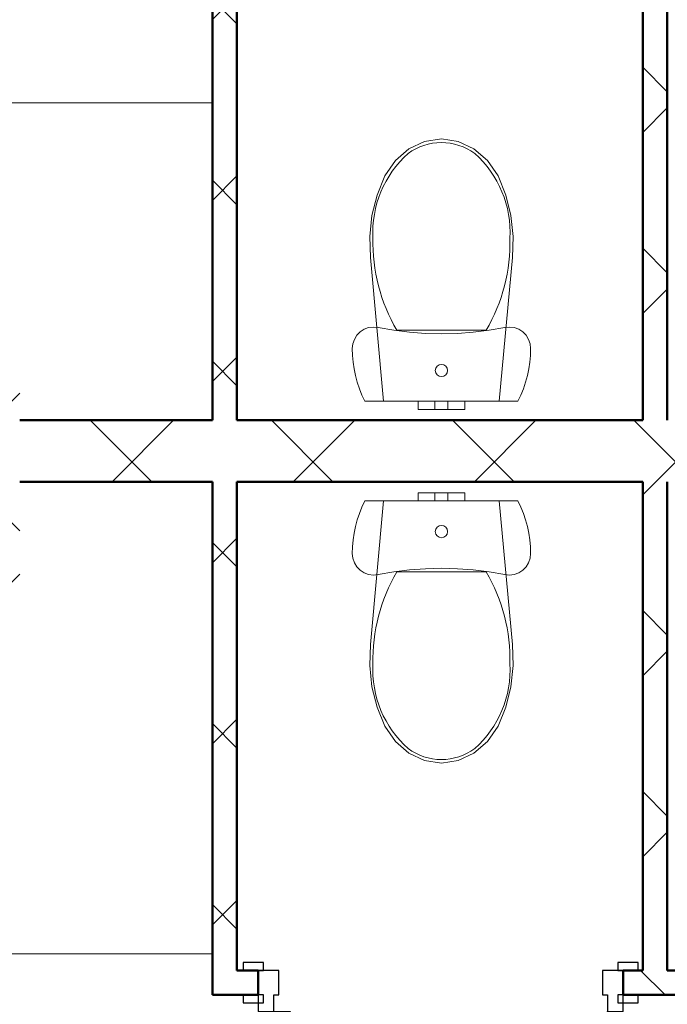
# Model space of a CAD drawing. Header units: millimetres. Extents: x 2215 to 12087, y 6991 to 11359.
# Tile 3 of 26: x 3169 to 3327, y 8002 to 8242. Entities that reach past the tile are written whole.
import ezdxf

# ---------------------------------------------------------------- set-up
doc = ezdxf.new("R2010")
doc.units = ezdxf.units.MM
for name, color, linetype in [('2D - Ogólne', 7, 'Continuous'), ('Drzwi Archicad', 7, 'Continuous'), ('Konstrukcja - Ściany zew', 7, 'Continuous')]:
    doc.layers.add(name, color=color, linetype=linetype)
doc.layers.add('A_sanitarka', color=140, linetype='Continuous', lineweight=13)
doc.layers.add('A_ściany istniejące hatch', color=82, linetype='Continuous', lineweight=9)

# ---------------------------------------------------------------- blocks, each defined once
blk = doc.blocks.new('Ściana_24_1', base_point=(-11072.26123587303, -547.6024557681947))
at = {"layer": 'Konstrukcja - Ściany zew', "color": 7, "linetype": 'Continuous', "lineweight": 50, "flags": 128}
for points in [[(-17002.26123587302, -397.6024557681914), (-17472.26123587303, -397.6024557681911)], [(-15952.26123587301, -397.6024557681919), (-16942.26123587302, -397.6024557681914)], [(-17472.26123587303, -547.6024557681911), (-17002.26123587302, -547.6024557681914)], [(-16942.26123587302, -547.6024557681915), (-15952.26123587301, -547.602455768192)]]:
    blk.add_lwpolyline(points, dxfattribs=at)
blk = doc.blocks.new('Ściana_120_1', base_point=(-15952.26123587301, 1252.197544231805))
at = {"layer": 'Konstrukcja - Ściany zew', "color": 7, "linetype": 'Continuous', "lineweight": 50, "flags": 128}
for points in [[(-15952.26123587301, 1252.197544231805), (-15952.26123587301, -397.6024557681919)], [(-15892.26123587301, -397.6024557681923), (-15892.26123587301, 1252.197544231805)]]:
    blk.add_lwpolyline(points, dxfattribs=at)
blk = doc.blocks.new('Ściana_125_1', base_point=(-17002.26123587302, 1252.197544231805))
at = {"layer": 'Konstrukcja - Ściany zew', "color": 7, "linetype": 'Continuous', "lineweight": 50, "flags": 128}
for points in [[(-17002.26123587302, 1252.197544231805), (-17002.26123587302, -397.6024557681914)], [(-16942.26123587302, -397.6024557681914), (-16942.26123587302, 1252.197544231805)]]:
    blk.add_lwpolyline(points, dxfattribs=at)
blk = doc.blocks.new('Ściana_127_1', base_point=(-15952.26123587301, -1740.000000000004))
at = {"layer": 'Konstrukcja - Ściany zew', "color": 7, "linetype": 'Continuous', "lineweight": 50, "flags": 128}
for points in [[(-15952.26123587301, -297.6024557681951), (-15952.26123587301, -397.6024557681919)], [(-15892.26123587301, -397.6024557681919), (-15892.26123587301, -297.6024557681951)], [(-15952.26123587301, -547.6024557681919), (-15952.26123587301, -1740.000000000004)], [(-15892.26123587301, -1740.000000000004), (-15892.26123587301, -547.602455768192)]]:
    blk.add_lwpolyline(points, dxfattribs=at)
blk = doc.blocks.new('Drzwi metalowe 27_23')
at = {"layer": 'Drzwi Archicad', "color": 7, "linetype": 'Continuous', "lineweight": 25}
for p, q in [((366.9999999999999, 0), (366.9999999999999, 814)), ((366.9999999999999, 814), (406.9999999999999, 814)), ((406.9999999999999, 814), (406.9999999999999, 0)), ((-407, 0), (-445, 0)), ((-445, 0), (-445, -100)), ((-407, -40), (-407, 0)), ((406.9999999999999, 0), (366.9999999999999, 0)), ((445, 0), (407, 0)), ((407, 0), (407, -40)), ((445, -100), (445, 0)), ((-432, -21), (-482, -21)), ((-482, -21), (-482, -40.00000000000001)), ((-432, -40.00000000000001), (-432, -21)), ((482, -21), (432, -21)), ((432, -21), (432, -40.00000000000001)), ((482, -40.00000000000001), (482, -21)), ((-482, -40.00000000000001), (-432, -40.00000000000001)), ((-395, -40), (-407, -40)), ((-395, -100), (-395, -40)), ((407, -40), (395, -40)), ((395, -40), (395, -100)), ((432, -40.00000000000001), (482, -40.00000000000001)), ((-432, -100), (-482, -100)), ((-482, -100), (-482, -119)), ((-482, -119), (-432, -119)), ((-445, -100), (-395, -100)), ((-432, -119), (-432, -100)), ((395, -100), (445, -100)), ((482, -100), (432, -100)), ((432, -100), (432, -119)), ((432, -119), (482, -119)), ((482, -119), (482, -100))]:
    blk.add_line(p, q, dxfattribs=at)
at = {"layer": 'Drzwi Archicad', "color": 7, "linetype": 'Continuous', "lineweight": 50}
for p, q in [((-445, -40.00000000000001), (-482, -40.00000000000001)), ((-445, -40.00000000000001), (-482, -40.00000000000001)), ((-445, -100), (-445, -40.00000000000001)), ((-445, -100), (-445, -40.00000000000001)), ((445, -100), (445, -40.00000000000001)), ((445, -100), (445, -40.00000000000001)), ((445, -40.00000000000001), (482, -40.00000000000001)), ((445, -40.00000000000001), (482, -40.00000000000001)), ((-445, -100), (-482, -100)), ((-445, -100), (-482, -100)), ((445, -100), (482, -100)), ((445, -100), (482, -100))]:
    blk.add_line(p, q, dxfattribs=at)
at = {"layer": 'Drzwi Archicad', "color": 7, "linetype": 'Continuous', "lineweight": 25}
blk.add_arc((406.9999999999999, 0), 814, 90, 180, dxfattribs=at)
blk = doc.blocks.new('Ściana_131_1', base_point=(-17002.26123587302, -1740.000000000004))
at = {"layer": 'Konstrukcja - Ściany zew', "color": 7, "linetype": 'Continuous', "lineweight": 50}
for p, q in [((-16890.15402880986, -1740.000000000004), (-16927.15402880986, -1740.000000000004)), ((-16890.15402880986, -1740.000000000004), (-16890.15402880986, -1800.000000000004)), ((-16000.15402880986, -1740.000000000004), (-15963.15402880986, -1740.000000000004)), ((-16000.15402880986, -1740.000000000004), (-16000.15402880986, -1800.000000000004)), ((-16890.15402880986, -1800.000000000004), (-16927.15402880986, -1800.000000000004)), ((-16000.15402880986, -1800.000000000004), (-15963.15402880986, -1800.000000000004))]:
    blk.add_line(p, q, dxfattribs=at)
at = {"layer": 'Konstrukcja - Ściany zew', "color": 7, "linetype": 'Continuous', "lineweight": 50, "flags": 128}
for points in [[(-17002.26123587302, -1800.000000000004), (-17002.26123587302, -1740.000000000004)], [(-16890.15402415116, -1740.000000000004), (-16942.26123587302, -1740.000000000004)], [(-15952.26123587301, -1740.000000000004), (-16000.15401819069, -1740.000000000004)], [(-15847.14263071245, -1740.000000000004), (-15892.26123587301, -1740.000000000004)], [(-17002.26123587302, -1800.000000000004), (-16890.15404233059, -1800.000000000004)], [(-16000.15404844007, -1800.000000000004), (-15847.14264904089, -1800.000000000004)]]:
    blk.add_lwpolyline(points, dxfattribs=at)
at = {"layer": 'Drzwi Archicad', "color": 21, "linetype": 'Continuous', "lineweight": 13, "true_color": 0xff9955, "zscale": 1000, "rotation": 180}
blk.add_blockref('Drzwi metalowe 27_23', (-16445.15402880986, -1840.000000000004), dxfattribs=at)
blk = doc.blocks.new('Ściana_132_1', base_point=(-17002.26123587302, -1740.000000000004))
at = {"layer": 'Konstrukcja - Ściany zew', "color": 7, "linetype": 'Continuous', "lineweight": 50, "flags": 128}
for points in [[(-17002.26123587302, -297.6024557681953), (-17002.26123587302, -397.6024557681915)], [(-16942.26123587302, -397.6024557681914), (-16942.26123587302, -297.6024557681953)], [(-17002.26123587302, -547.6024557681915), (-17002.26123587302, -1740.000000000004)], [(-16942.26123587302, -1740.000000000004), (-16942.26123587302, -547.6024557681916)]]:
    blk.add_lwpolyline(points, dxfattribs=at)
blk = doc.blocks.new('WC 27')
for p, q in [((-57.00000000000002, 19.99999999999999), (-40.30508652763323, 19.99999999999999)), ((-57.00000000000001, -1.396097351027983e-14), (-57.00000000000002, 19.99999999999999)), ((-40.30508652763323, 19.99999999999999), (-16, 19.99999999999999)), ((-16.00000000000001, 20), (-11.31370849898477, 20)), ((-16, -3.918869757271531e-15), (-16.00000000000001, 20)), ((-11.31370849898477, 20), (-5.204170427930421e-15, 20)), ((-5.204170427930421e-15, 20), (11.31370849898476, 20)), ((0, -9.797174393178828e-16), (11.31370849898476, 2.078294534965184e-15)), ((11.31370849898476, 20), (16, 20)), ((11.31370849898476, 2.078294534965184e-15), (16, 3.918869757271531e-15)), ((16, 3.918869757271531e-15), (16, 20)), ((16, 20), (40.30508652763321, 20.00000000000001)), ((16, 8.344386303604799e-16), (40.30508652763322, 7.403924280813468e-15)), ((40.30508652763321, 20.00000000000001), (57.00000000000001, 20.00000000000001)), ((40.30508652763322, 7.403924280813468e-15), (57.00000000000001, 1.396097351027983e-14)), ((57.00000000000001, 1.396097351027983e-14), (57.00000000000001, 20.00000000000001)), ((-57.00000000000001, -1.396097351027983e-14), (-40.30508652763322, -1.233987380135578e-14)), ((-40.30508652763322, -1.233987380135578e-14), (-16, -7.003300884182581e-15)), ((-16, -3.918869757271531e-15), (-11.31370849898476, -3.463824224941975e-15)), ((-11.31370849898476, -3.463824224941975e-15), (0, -9.797174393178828e-16)), ((0, -173.043128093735), (-108.9414490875, -173.043128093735)), ((108.94192722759, -173.0439845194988), (0, -173.043128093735))]:
    blk.add_line(p, q)
at = {"flags": 128}
for points in [[(-186.7682631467, 0), (-193.8693581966, -15.0746413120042), (-200.0738475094, -30.5397014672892), (-205.3603698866, -46.34193640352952), (-209.7107245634, -62.42694121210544), (-213.1099338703, -78.73933744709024), (-215.5462948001, -95.22296378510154), (-217.0114192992, -111.8210693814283), (-217.5002631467, -128.4765092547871), (-216.2173727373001, -140.0108815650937), (-212.4322594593, -150.9820926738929), (-206.3296959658, -160.8545761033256), (-198.2075826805, -169.1464004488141), (-188.4624056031, -175.4527951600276), (-177.5698815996, -179.4659096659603), (-166.0617359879, -180.989841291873), (-154.4997460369, -179.9501983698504), (-116.2154201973, -173.1684674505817), (-77.63938685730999, -168.3121815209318), (-38.86847430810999, -165.3935301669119), (0, -164.4198393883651), (38.86847430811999, -165.3935301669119), (77.63938685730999, -168.3121815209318), (116.2154201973, -173.1684674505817), (154.4997460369, -179.9501983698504), (166.0617359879, -180.989841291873), (177.5698815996, -179.4659096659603), (188.4624056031, -175.4527951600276), (198.2075826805, -169.1464004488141), (206.3296959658, -160.8545761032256), (212.4322594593, -150.9820926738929), (216.2173727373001, -140.0108815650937), (217.5002631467, -128.4765092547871), (217.0114192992, -111.8210693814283), (215.5462948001, -95.22296378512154), (213.1099338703, -78.73933744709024), (209.7107245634, -62.42694121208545), (205.3603698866, -46.34193640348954), (200.0738475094, -30.53970146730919), (193.8693581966, -15.0746413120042), (186.7682631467, 0)], [(-169.4236422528, -453.4253930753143), (-157.0185212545, -503.1720699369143), (-137.9976229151, -550.1101050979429), (-112.3998459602, -587.3056767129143), (-79.35704269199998, -615.8237892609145), (-41.04853310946, -633.7835462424), (0, -640.0005631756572), (41.04853310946, -633.7835462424), (79.35704269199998, -615.8237892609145), (112.3998459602, -587.3056767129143), (137.9976229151, -550.1101050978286), (157.0185212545, -503.1720699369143), (169.4236422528, -453.4253930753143), (174.911377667, -402.0795756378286), (173.3483030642, -350.3829989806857), (140.9747959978, 0), (-140.9747959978, 0), (-173.3483030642, -350.3829989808), (-174.911377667, -402.0795756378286)]]:
    blk.add_lwpolyline(points, close=True, dxfattribs=at)
blk.add_ellipse((0, -74.97928748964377), major_axis=(15.00000000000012, 0), ratio=0.9997238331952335)
for centre, major_axis, ratio, start_param, end_param in [((258.0954531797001, -387.9368792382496), (2.605531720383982e-14, 425.5156216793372), 0.999376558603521, 1.04139159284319, 1.594412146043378), ((-258.0954531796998, -387.9368792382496), (2.605531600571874e-14, 425.515602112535), 0.999376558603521, 4.688770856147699, 5.241791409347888), ((89.46048916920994, -412.3034721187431), (1.574013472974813e-14, 257.0559077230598), 0.999376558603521, 1.515065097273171, 2.415653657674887), ((-89.46048916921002, -412.3034721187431), (1.574012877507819e-14, 257.0558104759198), 0.999376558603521, 3.867527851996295, 4.76811641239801), ((0.8128152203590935, -492.7552085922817), (8.48730025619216e-15, 138.6081319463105), 0.9993765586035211, 2.509088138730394, 3.135731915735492), ((-0.8118348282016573, -492.7582364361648), (8.487114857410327e-15, 138.6051041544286), 0.9993765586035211, 3.147453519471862, 3.774097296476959)]:
    blk.add_ellipse(centre, major_axis=major_axis, ratio=ratio, start_param=start_param, end_param=end_param)

msp = doc.modelspace()

# ---------------------------------------------------------------- hatches: boundary and pattern name
at = {"layer": 'A_ściany istniejące hatch', "lineweight": 13, "true_color": 0x000000}
h = msp.add_hatch(dxfattribs=at)
h.set_pattern_fill('NET', color=18, scale=250, angle=45)
h.set_pattern_definition([(45, (37623.19275181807, 4864.106082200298), (-22.09708691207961, 22.09708691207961), []), (135, (37623.19275181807, 4864.106082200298), (-22.09708691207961, -22.09708691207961), [])])
h.paths.add_polyline_path([(5636.561703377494, 10020.42952679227), (5678.561703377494, 10020.42952397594), (5678.561703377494, 9758.429524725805), (5888.561703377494, 9758.429524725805), (5888.561703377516, 9716.429524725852), (5636.561703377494, 9716.429524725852)], flags=16)
h.paths.add_polyline_path([(6230.563354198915, 9744.429524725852), (6230.563354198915, 9684.429524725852), (6110.561703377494, 9684.429524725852), (6110.561703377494, 9524.429524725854), (6050.561703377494, 9524.429524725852), (6050.561703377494, 9716.429524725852), (6008.561703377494, 9716.429524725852), (6008.561703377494, 9758.429524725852), (6012.561703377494, 9758.429524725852), (6012.561703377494, 10417.42952472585), (5678.561703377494, 10417.42952472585), (5678.561703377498, 10371.42952472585), (5636.561703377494, 10371.42952472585), (5636.561703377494, 10461.42952472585), (6094.561703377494, 10461.42952472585), (6094.561700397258, 10417.42952472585), (6056.561703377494, 10417.42952472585), (6056.561703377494, 9744.429524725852)], flags=17)
h.paths.add_polyline_path([(6834.561703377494, 9744.429524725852), (6976.561703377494, 9744.429524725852), (6976.561703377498, 9806.429524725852), (7020.561703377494, 9806.429524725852), (7020.561703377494, 9521.429527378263), (6960.561703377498, 9521.429527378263), (6960.561703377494, 9684.429524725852), (6834.561703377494, 9684.429524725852)], flags=17)
h.paths.add_polyline_path([(6877.561703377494, 8864.429524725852), (6960.561703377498, 8864.429524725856), (6960.561703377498, 8979.429527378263), (7020.561703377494, 8979.429527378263), (7020.561703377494, 8806.429524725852), (6960.561703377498, 8806.429524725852), (6960.561703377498, 8839.429524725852), (6877.561703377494, 8839.429524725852)], flags=17)
h.paths.add_polyline_path([(6520.561703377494, 9434.429524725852), (6550.561703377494, 9434.429524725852), (6550.561703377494, 9404.429524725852), (6520.561703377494, 9404.429524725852)], flags=17)
h.paths.add_polyline_path([(6520.561703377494, 9140.429524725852), (6550.561703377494, 9140.429524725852), (6550.561703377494, 9170.429524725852), (6520.561703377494, 9170.429524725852)], flags=17)
h.paths.add_polyline_path([(6032.561703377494, 7594.429524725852), (6092.561703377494, 7594.429524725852), (6092.561703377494, 7434.429524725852), (6330.561703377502, 7434.429524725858), (6330.561703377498, 7614.429524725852), (6390.561703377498, 7614.429524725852), (6390.561703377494, 7434.429524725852), (6960.561703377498, 7434.429524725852), (6960.561703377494, 7584.429524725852), (7020.561703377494, 7584.429524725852), (7020.561703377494, 7374.429524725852), (6032.561703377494, 7374.429524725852)])
h.paths.add_polyline_path([(3550.561707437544, 10744.42952472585), (3763.561703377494, 10744.42952707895), (3763.56169834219, 10838.46374156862), (3788.561700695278, 10838.46373539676), (3788.561700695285, 10719.42952472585), (3550.561707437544, 10719.42952472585)], flags=17)
h.paths.add_polyline_path([(4183.561703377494, 10718.77503507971), (4218.561703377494, 10718.77503507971), (4218.561703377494, 10838.46373539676), (4183.561703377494, 10838.46373539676)], flags=17)
h.paths.add_polyline_path([(4473.561703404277, 8894.429524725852), (4543.561691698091, 8894.429524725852), (4543.561691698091, 8834.429524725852), (4473.561703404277, 8834.429524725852)], flags=17)
h.paths.add_polyline_path([(4883.56170340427, 8894.429524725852), (4953.56170340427, 8894.429524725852), (4953.56170340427, 8834.429524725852), (4883.56170340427, 8834.429524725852)], flags=17)
h.paths.add_polyline_path([(5324.561703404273, 8894.429524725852), (5392.561691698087, 8894.429524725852), (5392.561691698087, 8834.429524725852), (5324.561703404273, 8834.429524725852)], flags=17)
h.paths.add_polyline_path([(5527.56170340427, 8894.429524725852), (5608.561691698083, 8894.429524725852), (5608.561691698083, 8834.429524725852), (5527.56170340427, 8834.429524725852)], flags=17)
h.paths.add_polyline_path([(6110.561703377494, 9394.42952066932), (6050.561703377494, 9394.42952066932), (6050.561703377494, 9318.429524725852), (6110.561703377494, 9318.429524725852)], flags=17)
h.paths.add_polyline_path([(5678.561703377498, 10241.42952249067), (5636.561703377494, 10241.42952249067), (5636.561703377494, 10150.42952621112), (5678.561703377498, 10150.42952621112)], flags=16)
h.paths.add_polyline_path([(6224.561703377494, 10461.42952472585), (6358.561703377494, 10461.42952472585), (6358.561703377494, 10417.42952472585), (6224.561703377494, 10417.42952472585)], flags=17)
h.paths.add_polyline_path([(6976.561703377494, 10141.42952673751), (7020.561703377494, 10141.42952673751), (7020.561703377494, 10216.42952472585), (6976.561703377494, 10216.42952472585)], flags=17)
h.paths.add_polyline_path([(6976.561703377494, 9936.429524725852), (7020.561703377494, 9936.429524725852), (7020.561703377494, 10011.42952472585), (6976.561703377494, 10011.42952472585)], flags=17)
h.paths.add_polyline_path([(6960.561703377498, 9315.429529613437), (7020.561703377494, 9315.429529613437), (7020.561703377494, 9391.429527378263), (6960.561703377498, 9391.429527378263)], flags=17)
h.paths.add_polyline_path([(6960.561703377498, 9109.429529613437), (7020.561703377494, 9109.429529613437), (7020.561703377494, 9185.429527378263), (6960.561703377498, 9185.429527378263)], flags=17)
h.paths.add_polyline_path([(6960.561703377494, 8601.42952696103), (7020.561703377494, 8601.42952696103), (7020.561703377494, 8676.429524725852), (6960.561703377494, 8676.429524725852)], flags=17)
h.paths.add_polyline_path([(6960.561703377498, 8396.429526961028), (7020.561703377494, 8396.429526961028), (7020.561703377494, 8471.429524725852), (6960.561703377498, 8471.429524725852)], flags=17)
h.paths.add_polyline_path([(6960.561703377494, 7924.429526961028), (7020.561703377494, 7924.429526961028), (7020.561703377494, 7994.429524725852), (6960.561703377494, 7994.429524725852)], flags=17)
h.paths.add_polyline_path([(7020.561703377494, 7719.429524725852), (6960.561703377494, 7719.429524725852), (6960.561703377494, 7789.429524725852), (7020.561703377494, 7789.429524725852)], flags=17)
h.paths.add_polyline_path([(5735.561703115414, 7834.429524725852), (5805.561703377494, 7834.429524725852), (5805.561703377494, 7774.429524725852), (5735.561703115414, 7774.429524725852)], flags=17)
h.paths.add_polyline_path([(5530.561703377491, 7774.429524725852), (5600.561703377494, 7774.429524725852), (5600.561703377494, 7834.429524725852), (5530.561703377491, 7834.429524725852)], flags=17)
h.paths.add_polyline_path([(5325.561703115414, 7834.429524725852), (5395.561703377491, 7834.429524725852), (5395.561703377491, 7774.429524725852), (5325.561703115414, 7774.429524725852)], flags=17)
h.paths.add_polyline_path([(5068.561703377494, 7774.429524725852), (5190.561691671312, 7774.429524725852), (5190.561691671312, 7834.429524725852), (5068.561703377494, 7834.429524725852)], flags=17)
h.paths.add_polyline_path([(4863.561703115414, 7834.429524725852), (4933.561703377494, 7834.429524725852), (4933.561703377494, 7774.429524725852), (4863.561703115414, 7774.429524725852)], flags=17)
h.paths.add_polyline_path([(4658.561703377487, 7774.429524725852), (4728.561703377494, 7774.429524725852), (4728.561703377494, 7834.429524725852), (4658.561703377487, 7834.429524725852)], flags=17)
h.paths.add_polyline_path([(4453.561703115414, 7834.429524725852), (4523.561703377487, 7834.429524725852), (4523.561703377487, 7774.429524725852), (4453.561703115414, 7774.429524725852)], flags=17)
h.paths.add_polyline_path([(6342.561703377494, 7834.429524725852), (6256.061703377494, 7834.429524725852), (6256.077114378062, 7774.429524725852), (6330.561703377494, 7774.429524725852), (6330.561703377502, 7724.429524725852), (6390.561703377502, 7724.429524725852), (6390.561703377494, 7967.929524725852), (6342.561703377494, 7967.929524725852)], flags=17)
h.paths.add_polyline_path([(6146.061703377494, 7834.429524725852), (6146.077114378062, 7774.429524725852), (6092.561703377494, 7774.429524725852), (6092.561703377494, 7734.429524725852), (6032.561703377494, 7734.429524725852), (6032.561703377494, 7774.429524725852), (5940.561703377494, 7774.429524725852), (5940.561703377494, 7834.429524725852)], flags=17)
h.paths.add_polyline_path([(4158.561703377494, 7728.429524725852), (4218.561703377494, 7728.429524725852), (4218.561703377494, 7774.429524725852), (4318.561703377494, 7774.429524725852), (4318.561691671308, 7834.429524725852), (4158.561703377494, 7834.429524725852)], flags=17)
h.paths.add_polyline_path([(5948.56170340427, 8894.429524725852), (6050.561703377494, 8894.429524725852), (6050.561703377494, 9188.429524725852), (6110.561703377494, 9188.429520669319), (6110.561703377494, 8864.429524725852), (6127.561703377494, 8864.429524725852), (6127.561703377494, 8839.429524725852), (6110.561703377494, 8839.429524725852), (6110.561703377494, 8484.429524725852), (6137.561703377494, 8484.429524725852), (6137.561703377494, 8404.429524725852), (6110.561703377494, 8404.429524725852), (6110.561703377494, 8184.429524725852), (5935.061703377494, 8184.429524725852), (5935.061703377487, 8232.429524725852), (6070.561703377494, 8232.429524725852), (6070.561703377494, 8834.429524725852), (5948.56170314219, 8834.429524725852)], flags=17)
h.paths.add_polyline_path([(5743.56170340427, 8894.429524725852), (5813.56170340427, 8894.429524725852), (5813.56170340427, 8834.429524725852), (5780.561703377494, 8834.429524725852), (5780.561703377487, 8668.429524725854), (5748.561703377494, 8668.429528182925), (5748.561703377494, 8834.429524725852), (5743.561703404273, 8834.429524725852)], flags=17)
h.paths.add_polyline_path([(5501.561703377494, 8232.429524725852), (5748.561703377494, 8232.429524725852), (5748.561703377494, 8382.429530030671), (5780.561703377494, 8382.429526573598), (5780.56170337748, 8232.429524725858), (5825.061703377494, 8232.429524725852), (5825.061703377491, 8184.429524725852), (5501.561703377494, 8184.429524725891)], flags=17)
h.paths.add_polyline_path([(4512.561703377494, 8232.429524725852), (4512.561703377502, 8184.429524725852), (4752.561703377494, 8184.429524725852), (4752.561703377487, 8232.429524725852), (4748.56170340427, 8232.429524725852), (4748.56170340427, 8324.429524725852), (4720.56170340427, 8324.429524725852), (4720.561703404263, 8232.429524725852)], flags=17)
h.paths.add_polyline_path([(4158.561703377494, 8925.429524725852), (4218.561703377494, 8925.429524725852), (4218.561703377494, 8894.429524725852), (4338.561703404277, 8894.429524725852), (4338.561691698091, 8834.429524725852), (4198.561703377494, 8834.429524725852), (4198.561703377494, 8232.429524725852), (4402.561703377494, 8232.429524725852), (4402.561703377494, 8184.429524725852), (4158.561703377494, 8184.429524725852)], flags=17)
h.paths.add_polyline_path([(4218.561703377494, 9221.844599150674), (4158.561703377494, 9221.844599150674), (4158.561703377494, 9065.429535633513), (4218.561703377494, 9065.429535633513)], flags=17)
h.paths.add_polyline_path([(4218.561703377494, 9436.403087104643), (4158.561703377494, 9436.403087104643), (4158.561703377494, 9356.844601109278), (4218.561703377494, 9356.844601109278)], flags=17)
h.paths.add_polyline_path([(4218.561703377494, 9651.429524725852), (4158.561703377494, 9651.429524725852), (4158.561703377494, 9571.403096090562), (4218.561703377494, 9571.403096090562)], flags=17)
h.paths.add_polyline_path([(4218.561703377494, 9971.429524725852), (4158.561703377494, 9971.429524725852), (4158.561703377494, 9786.429524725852), (4218.561703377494, 9786.429524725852)], flags=17)
h.paths.add_polyline_path([(4218.561703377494, 10176.42952472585), (4158.561703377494, 10176.42952472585), (4158.561703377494, 10106.42953754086), (4218.561703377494, 10106.42953754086)], flags=17)
h.paths.add_polyline_path([(4218.561703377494, 10391.42952472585), (4158.561703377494, 10391.42952472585), (4158.561703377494, 10311.42952472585), (4218.561703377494, 10311.42952472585)], flags=17)
h.paths.add_polyline_path([(3168.561703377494, 10116.54587023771), (3108.561703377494, 10116.54587023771), (3108.561703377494, 10186.52585426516), (3168.561703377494, 10186.52585426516), (3168.561703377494, 10188.42952472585), (3628.561703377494, 10188.42952472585), (3628.561703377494, 10178.42952472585), (3597.461703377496, 10178.42952472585), (3597.461703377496, 10102.42952472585), (3582.461703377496, 10102.42952472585), (3582.461703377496, 10178.42952472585), (3326.561703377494, 10178.42952472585), (3326.561703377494, 10163.42636947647), (3319.561703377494, 10163.42636947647), (3319.561703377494, 10178.42952472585), (3168.561703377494, 10178.42952472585)])
h.paths.add_polyline_path([(3168.561703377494, 10061.42952472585), (3168.561703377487, 10068.42952472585), (3319.561703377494, 10068.42952472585), (3319.561703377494, 10073.42637020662), (3326.561703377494, 10073.42637020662), (3326.561703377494, 10050.94845653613), (3319.561703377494, 10050.94845601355), (3319.561703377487, 10061.42952472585)], flags=17)
h.paths.add_polyline_path([(3108.561703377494, 9981.545870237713), (3168.561703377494, 9981.545870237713), (3168.561703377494, 9951.429524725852), (3319.561703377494, 9951.429524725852), (3319.561703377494, 9960.94845674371), (3326.561703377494, 9960.94845674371), (3326.561703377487, 9951.429524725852), (3582.461703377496, 9951.429524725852), (3582.461703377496, 10007.42952472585), (3597.461703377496, 10007.42952472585), (3597.461703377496, 9951.429524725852), (3625.561703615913, 9951.429524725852), (3625.561703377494, 9936.429524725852), (3168.561703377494, 9936.429524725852), (3168.561703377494, 9911.065886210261), (3108.561703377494, 9911.065886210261)])
h.paths.add_polyline_path([(3108.561703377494, 9781.065886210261), (3168.561703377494, 9781.065886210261), (3168.561703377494, 9736.429524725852), (3760.561703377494, 9736.429524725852), (3760.561703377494, 9753.694879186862), (3808.561703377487, 9753.694879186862), (3808.561703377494, 9424.428694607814), (3760.561703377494, 9424.428694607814), (3760.561703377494, 9696.429524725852), (3168.561703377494, 9696.429524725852), (3168.561703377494, 9618.558378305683), (3108.561703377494, 9618.558378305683)])
h.paths.add_polyline_path([(3108.561703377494, 9278.57839427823), (3168.561703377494, 9278.57839427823), (3168.561703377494, 9256.429524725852), (3760.561703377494, 9256.429524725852), (3760.561703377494, 9314.428694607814), (3808.561703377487, 9314.428694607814), (3808.561703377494, 8917.428694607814), (3760.561703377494, 8917.428694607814), (3760.561703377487, 9231.429524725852), (3168.561703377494, 9231.429524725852), (3168.561703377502, 9208.362109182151), (3108.561703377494, 9208.362109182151)])
h.paths.add_polyline_path([(3108.561703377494, 8864.231440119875), (3168.561703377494, 8864.231440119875), (3168.561703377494, 8794.429524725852), (3760.561703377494, 8794.429524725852), (3760.561703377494, 8807.428694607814), (3808.561703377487, 8807.428694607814), (3808.561703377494, 8748.790455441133), (3760.561703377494, 8748.790455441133), (3760.561703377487, 8751.429524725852), (3168.561703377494, 8751.429524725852), (3168.561703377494, 8699.231440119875), (3108.561703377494, 8699.231440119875)])
h.paths.add_polyline_path([(3108.561703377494, 8564.231440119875), (3168.561703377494, 8564.231440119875), (3168.561703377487, 8509.649263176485), (3227.561703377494, 8509.649263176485), (3227.561703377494, 8651.346943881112), (3236.925484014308, 8651.346943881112), (3236.925482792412, 8645.346943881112), (3233.561703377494, 8645.346943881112), (3233.561703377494, 8509.649263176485), (3330.561703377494, 8509.649263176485), (3330.561703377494, 8645.346943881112), (3325.925482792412, 8645.346943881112), (3325.925482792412, 8651.346943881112), (3341.106911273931, 8651.346943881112), (3341.106911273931, 8645.346943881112), (3336.561703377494, 8645.346943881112), (3336.561703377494, 8509.649263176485), (3433.561703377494, 8509.649263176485), (3433.561703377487, 8645.346943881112), (3430.106911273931, 8645.346943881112), (3430.106910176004, 8651.346943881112), (3439.561703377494, 8651.346943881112), (3439.561703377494, 8616.346943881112), (3443.733391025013, 8616.346943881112), (3443.733391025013, 8610.346943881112), (3439.561703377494, 8610.346943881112), (3439.561703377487, 8509.649263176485), (3607.561703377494, 8509.649263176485), (3607.561703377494, 8610.346943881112), (3532.73339317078, 8610.346943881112), (3532.73339217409, 8616.346943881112), (3613.561703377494, 8616.346943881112), (3613.561703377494, 8509.649263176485), (3760.561703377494, 8509.649263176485), (3760.561703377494, 8638.790455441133), (3808.561703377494, 8638.790455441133), (3808.561703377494, 8491.935586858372), (3760.561703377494, 8491.935586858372), (3760.561703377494, 8494.649263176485), (3613.561703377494, 8494.649263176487), (3613.561703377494, 8452.349261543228), (3607.561703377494, 8452.349263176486), (3607.561703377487, 8494.649263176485), (3168.561703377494, 8494.649263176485), (3108.561703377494, 8494.649263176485)])
h.paths.add_polyline_path([(3108.561703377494, 9413.57839427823), (3168.561703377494, 9413.57839427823), (3168.561703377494, 9483.558378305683), (3108.561703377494, 9483.558378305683)])
h.paths.add_polyline_path([(3108.561703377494, 8999.231440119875), (3168.561703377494, 8999.231440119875), (3168.561703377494, 9073.362109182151), (3108.561703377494, 9073.362109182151)], flags=17)
h.paths.add_polyline_path([(3108.561703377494, 8289.669279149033), (3168.561703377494, 8289.669279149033), (3168.561703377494, 8359.649263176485), (3108.561703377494, 8359.649263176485)], flags=17)
h.paths.add_polyline_path([(3108.561703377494, 8084.689295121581), (3108.561703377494, 8154.669279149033), (3168.561703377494, 8154.669279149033), (3168.561703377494, 8144.669279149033), (3215.561703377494, 8144.669279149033), (3215.561703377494, 8315.649279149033), (3226.772422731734, 8315.649279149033), (3226.772422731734, 8309.649279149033), (3221.561703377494, 8309.649279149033), (3221.561703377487, 8144.669279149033), (3320.561703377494, 8144.669279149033), (3320.561703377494, 8309.649279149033), (3315.772425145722, 8309.649279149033), (3315.772425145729, 8315.649279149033), (3331.073562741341, 8315.649279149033), (3331.073562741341, 8309.649279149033), (3326.561703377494, 8309.649279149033), (3326.561703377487, 8144.669279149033), (3423.561703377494, 8144.669279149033), (3423.561703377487, 8309.649279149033), (3420.073564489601, 8309.649279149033), (3420.073561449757, 8315.649279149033), (3434.10690999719, 8315.649279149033), (3434.106911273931, 8309.649279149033), (3429.561703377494, 8309.649279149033), (3429.561703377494, 8144.669279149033), (3526.561703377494, 8144.669279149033), (3526.561703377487, 8309.649279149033), (3523.106911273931, 8309.649279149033), (3523.106911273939, 8315.649279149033), (3526.561703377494, 8315.649279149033), (3526.561703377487, 8359.649263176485), (3607.561703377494, 8359.649263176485), (3607.561703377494, 8363.349262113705), (3613.561703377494, 8363.349262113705), (3613.561703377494, 8349.321729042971), (3607.561703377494, 8349.321729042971), (3607.561703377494, 8353.649263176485), (3532.561703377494, 8353.649263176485), (3532.561703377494, 8144.669279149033), (3607.561703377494, 8144.669279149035), (3607.561703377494, 8260.321724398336), (3613.561703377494, 8260.321726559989), (3613.561703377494, 8144.669279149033), (3760.561703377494, 8144.669279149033), (3760.561703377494, 8381.935586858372), (3808.561703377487, 8381.93558685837), (3808.561703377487, 7948.129524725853), (3760.561703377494, 7948.129524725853), (3760.561703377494, 8129.669279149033), (3613.561703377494, 8129.669279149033), (3613.561703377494, 8032.159770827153), (3607.561703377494, 8032.159770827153), (3607.561703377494, 8129.669279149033), (3532.561703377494, 8129.669279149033), (3532.561703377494, 7936.829524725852), (3607.561703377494, 7936.829524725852), (3607.561703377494, 7943.159770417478), (3613.561703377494, 7943.159770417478), (3613.561703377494, 7927.129525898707), (3607.561703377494, 7927.129524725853), (3607.561703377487, 7930.829524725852), (3526.561703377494, 7930.829524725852), (3526.561703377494, 8004.429524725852), (3523.106911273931, 8004.429524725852), (3523.106911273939, 8010.429524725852), (3526.561703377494, 8010.429524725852), (3526.561703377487, 8129.669279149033), (3429.561703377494, 8129.669279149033), (3429.561703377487, 8010.429524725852), (3434.106910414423, 8010.429524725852), (3434.106911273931, 8004.429524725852), (3420.073562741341, 8004.429524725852), (3420.073564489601, 8010.429524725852), (3423.561703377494, 8010.429524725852), (3423.561703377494, 8129.669279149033), (3326.561703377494, 8129.669279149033), (3326.561703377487, 8010.429524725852), (3331.073562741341, 8010.429524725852), (3331.073562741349, 8004.429524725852), (3315.772424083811, 8004.429524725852), (3315.772425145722, 8010.429524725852), (3320.561703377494, 8010.429524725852), (3320.561703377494, 8129.669279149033), (3221.561703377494, 8129.669279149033), (3221.561703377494, 8010.429524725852), (3226.772424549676, 8010.429524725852), (3226.772422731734, 8004.429524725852), (3215.561703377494, 8004.429524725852), (3215.561703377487, 8129.669279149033), (3168.561703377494, 8129.669279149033), (3168.561703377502, 8084.689295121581)])
h.paths.add_polyline_path([(3228.561703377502, 7693.429524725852), (3168.561703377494, 7693.429524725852), (3168.561703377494, 7774.429524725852), (3108.561703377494, 7774.429524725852), (3108.561703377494, 7949.689295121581), (3168.561703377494, 7949.689295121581), (3168.561703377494, 7834.429524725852), (3607.561703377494, 7834.429524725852), (3607.561703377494, 7838.129524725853), (3613.561703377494, 7838.12952596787), (3613.561703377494, 7834.429524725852), (3760.561703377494, 7834.429524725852), (3760.561703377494, 7838.129524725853), (3808.561703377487, 7838.129524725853), (3808.561703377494, 7783.429525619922), (3783.561703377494, 7783.429524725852), (3783.561703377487, 7794.429524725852), (3613.561703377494, 7794.429524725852), (3613.561703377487, 7789.689295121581), (3607.561703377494, 7789.689295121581), (3607.561703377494, 7794.429524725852), (3423.561703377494, 7794.429524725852), (3423.561703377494, 7754.176359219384), (3398.561703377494, 7754.176359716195), (3398.561703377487, 7794.429524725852), (3228.561703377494, 7794.429524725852)])
h.paths.add_polyline_path([(3228.561703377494, 7444.429524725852), (3228.561703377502, 7483.429524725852), (3168.561703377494, 7483.429524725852), (3168.561703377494, 7384.429524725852), (4218.561703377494, 7384.429524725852), (4218.561703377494, 7588.429524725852), (4158.561703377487, 7588.429524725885), (4158.561703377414, 7444.429524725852)])
edge = h.paths.add_edge_path()
edge.add_line((6488.561703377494, 10461.42952472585), (6488.561699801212, 10417.42952472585))
edge.add_line((6488.561699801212, 10417.42952472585), (6526.561703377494, 10417.42952472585))
edge.add_line((6526.561703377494, 10417.42952472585), (6526.561703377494, 10267.42952472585))
edge.add_line((6526.561703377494, 10267.42952472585), (6553.561703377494, 10267.42952472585))
edge.add_line((6553.561703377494, 10267.42952472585), (6553.561703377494, 10417.42952472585))
edge.add_line((6553.561703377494, 10417.42952472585), (6976.561703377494, 10417.42952472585))
edge.add_line((6976.561703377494, 10417.42952472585), (6976.561703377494, 10346.42952298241))
edge.add_line((6976.561703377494, 10346.42952298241), (7020.561703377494, 10346.42952472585))
edge.add_line((7020.561703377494, 10346.42952472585), (7020.561703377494, 10461.42952472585))
edge.add_line((7020.561703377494, 10461.42952472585), (6488.561703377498, 10461.42956796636))
edge.add_line((3153.561703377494, 10838.46374156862), (3188.561703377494, 10838.46374156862))
edge.add_line((3188.561703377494, 10838.46374156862), (3188.561710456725, 10744.42952707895))
edge.add_line((3188.561710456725, 10744.42952707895), (3370.561703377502, 10744.42952707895))
edge.add_line((3370.561703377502, 10744.42952707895), (3370.5617075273, 10719.42952472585))
edge.add_line((3370.5617075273, 10719.42952472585), (3153.561703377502, 10719.42952472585))
edge.add_line((3153.561703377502, 10719.42952472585), (3153.561703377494, 10838.46373539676))
edge.add_line((4748.56170340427, 8434.429524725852), (4720.56170340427, 8434.429524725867))
edge.add_line((4720.56170340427, 8434.429524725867), (4720.561703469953, 8719.429524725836))
edge.add_line((4720.561703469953, 8719.429524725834), (4748.561703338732, 8719.429524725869))
edge.add_line((4748.561703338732, 8719.42952472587), (4748.561703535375, 8639.448574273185))
edge.add_line((4748.561703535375, 8639.448574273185), (4748.561703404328, 8547.820967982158))
edge.add_line((4748.561703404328, 8547.820967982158), (4748.561703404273, 8444.429524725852))
edge.add_line((4748.561703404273, 8444.429524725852), (4748.561691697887, 8434.429524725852))
edge.add_line((4058.561703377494, 10716.42952472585), (4218.561703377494, 10716.42952472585))
edge.add_line((4218.561703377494, 10716.42952472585), (4218.561703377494, 10526.42952472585))
edge.add_line((4218.561703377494, 10526.42952472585), (4158.561703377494, 10526.42952472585))
edge.add_line((4158.561703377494, 10526.42952472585), (4158.561703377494, 10656.42952472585))
edge.add_line((4158.561703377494, 10656.42952472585), (4058.561703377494, 10656.42952472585))
edge.add_line((4058.561703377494, 10656.42952472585), (4058.561701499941, 10716.42952472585))
edge.add_line((3550.561709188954, 10716.42952472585), (3908.561703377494, 10716.42952472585))
edge.add_line((3908.561703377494, 10716.42952472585), (3908.561703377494, 10656.42952472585))
edge.add_line((3908.561703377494, 10656.42952472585), (3808.561703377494, 10656.42952472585))
edge.add_line((3808.561703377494, 10656.42952472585), (3808.561703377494, 9863.694879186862))
edge.add_line((3808.561703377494, 9863.694879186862), (3760.561703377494, 9863.694879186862))
edge.add_line((3760.561703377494, 9863.694879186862), (3760.561703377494, 9936.429524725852))
edge.add_line((3760.561703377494, 9936.429524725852), (3720.561706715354, 9936.429524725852))
edge.add_line((3720.561706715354, 9936.429524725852), (3720.561703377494, 9951.429524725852))
edge.add_line((3720.561703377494, 9951.429524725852), (3760.561703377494, 9951.429524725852))
edge.add_line((3760.561703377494, 9951.429524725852), (3760.561703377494, 10656.42952472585))
edge.add_line((3760.561703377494, 10656.42952472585), (3550.561708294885, 10656.42952472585))
edge.add_line((3550.561708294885, 10656.42952472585), (3550.561703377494, 10716.42952472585))
edge.add_line((3398.561703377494, 7654.176359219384), (3423.561703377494, 7654.176358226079))
edge.add_line((3423.561703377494, 7654.176358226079), (3423.561703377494, 7619.429524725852))
edge.add_line((3423.561703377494, 7619.429524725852), (3783.561703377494, 7619.429524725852))
edge.add_line((3783.561703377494, 7619.429524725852), (3783.561703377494, 7685.461691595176))
edge.add_line((3783.561703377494, 7685.461691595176), (3808.561703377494, 7685.461691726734))
edge.add_line((3808.561703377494, 7685.461691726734), (3808.561703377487, 7614.429524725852))
edge.add_line((3808.561703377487, 7614.429524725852), (3478.561703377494, 7614.429524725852))
edge.add_line((3478.561703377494, 7614.429524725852), (3478.561703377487, 7594.429524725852))
edge.add_line((3478.561703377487, 7594.429524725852), (3398.561703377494, 7594.429524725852))
edge.add_line((3398.561703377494, 7594.429524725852), (3398.56170575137, 7654.176359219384))
h.paths.add_polyline_path([(5178.561703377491, 8719.429524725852), (5138.561703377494, 8719.429524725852), (5138.561703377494, 8232.429524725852), (4862.561703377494, 8232.429524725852), (4862.561703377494, 8184.429524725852), (5391.561703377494, 8184.429524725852), (5391.561703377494, 8232.429524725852), (5178.561703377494, 8232.429524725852)], flags=17)
h.paths.add_polyline_path([(5138.561703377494, 8819.429524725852), (5178.561703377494, 8819.429524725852), (5178.561703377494, 8834.429524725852), (5189.561703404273, 8834.429524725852), (5189.561703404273, 8894.429524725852), (5088.56170340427, 8894.429524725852), (5088.561703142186, 8834.429524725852), (5138.561703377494, 8834.429524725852)], flags=17)
h.paths.add_polyline_path([(6659.561702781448, 9684.429524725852), (6405.563354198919, 9684.429524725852), (6405.563357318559, 9744.429524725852), (6526.561703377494, 9744.429524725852), (6526.561703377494, 9817.42952849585), (6553.561703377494, 9817.42952849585), (6553.561703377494, 9744.429524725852), (6659.561702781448, 9744.429524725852)], flags=17)
h.paths.add_polyline_path([(6448.05788607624, 8441.429524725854), (6458.057886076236, 8441.429524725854), (6458.057886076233, 8456.429524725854), (6448.057886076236, 8456.429524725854)], flags=17)
h.paths.add_polyline_path([(6538.057886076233, 8613.429524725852), (6553.057886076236, 8613.429524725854), (6553.057886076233, 8839.429524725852), (6593.561703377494, 8839.429524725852), (6593.561707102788, 8864.429524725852), (6237.561703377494, 8864.429524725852), (6237.561703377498, 8839.429524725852), (6298.561703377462, 8839.42952472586), (6298.561703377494, 8613.429524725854), (6316.561703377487, 8613.429524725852), (6316.561703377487, 8623.429524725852), (6308.561703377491, 8623.429524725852), (6308.561703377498, 8839.429524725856), (6448.057886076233, 8839.429524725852), (6448.057886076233, 8623.429524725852), (6401.561702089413, 8623.429524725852), (6401.561702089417, 8613.429524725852), (6463.057887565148, 8613.429524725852), (6463.057887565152, 8623.429524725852), (6458.057886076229, 8623.429524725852), (6458.057886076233, 8839.429524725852), (6543.057886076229, 8839.429524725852), (6543.057886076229, 8623.429524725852), (6538.057886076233, 8623.429524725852)], flags=17)
h.paths.add_polyline_path([(6308.561703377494, 8456.429524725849), (6298.561703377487, 8456.429524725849), (6298.561703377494, 8232.429524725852), (6240.561703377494, 8232.429524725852), (6240.561703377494, 8184.429524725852), (6342.561703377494, 8184.429524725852), (6342.561703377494, 8077.929524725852), (6390.561703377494, 8077.929524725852), (6390.561703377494, 8184.429524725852), (6960.561703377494, 8184.429524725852), (6960.561703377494, 8129.429526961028), (7020.561703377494, 8129.429524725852), (7020.561703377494, 8266.429524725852), (6960.561703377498, 8266.429524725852), (6960.561703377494, 8232.429524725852), (6458.057886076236, 8232.429524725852), (6458.057886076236, 8341.429524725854), (6448.057886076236, 8341.429524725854), (6448.057886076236, 8232.429524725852), (6308.561703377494, 8232.429524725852)], flags=17)
h.paths.add_polyline_path([(3108.561703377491, 10526.50583829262), (3168.561703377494, 10526.50583829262), (3168.561703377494, 10656.42952472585), (3370.561695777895, 10656.42952472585), (3370.561695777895, 10716.42952472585), (3108.561703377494, 10716.42952472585)])
h.paths.add_polyline_path([(3168.561703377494, 10391.50583829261), (3108.561703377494, 10391.50583829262), (3108.561703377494, 10321.52585426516), (3168.561703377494, 10321.52585426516)])

# ---------------------------------------------------------------- linework, layer by layer
at = {"layer": '2D - Ogólne', "color": 18, "linetype": 'Continuous', "lineweight": 13, "true_color": 0x000000}
for p, q in [((2989.150974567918, 8222.169279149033), (3215.641609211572, 8222.169279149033)), ((2989.150974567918, 8014.476821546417), (3215.641609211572, 8014.476821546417))]:
    msp.add_line(p, q, dxfattribs=at)

# ---------------------------------------------------------------- block references
at = {"layer": 'A_sanitarka', "color": 18, "lineweight": 13, "true_color": 0x000000, "xscale": 0.1, "yscale": 0.1, "zscale": 100, "rotation": 180}
msp.add_blockref('WC 27', (3271.456340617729, 8149.335187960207), dxfattribs=at)
at = {"layer": 'A_sanitarka', "color": 18, "lineweight": 13, "true_color": 0x000000, "xscale": -0.1, "yscale": 0.1, "zscale": 100}
msp.add_blockref('WC 27', (3271.456340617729, 8125.003370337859), dxfattribs=at)
at = {"layer": 'Konstrukcja - Ściany zew', "color": 18, "lineweight": 13, "true_color": 0x000000, "xscale": 0.1, "yscale": 0.1, "zscale": 0.1}
for name, p in [('Ściana_125_1', (3215.561703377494, 8309.649279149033)), ('Ściana_120_1', (3320.561703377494, 8309.649279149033)), ('Ściana_132_1', (3215.561703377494, 8010.429524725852)), ('Ściana_127_1', (3320.561703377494, 8010.429524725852)), ('Ściana_24_1', (3808.561703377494, 8129.669279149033)), ('Ściana_131_1', (3215.561703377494, 8010.429524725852))]:
    msp.add_blockref(name, p, dxfattribs=at)

doc.saveas('drawing.dxf')
